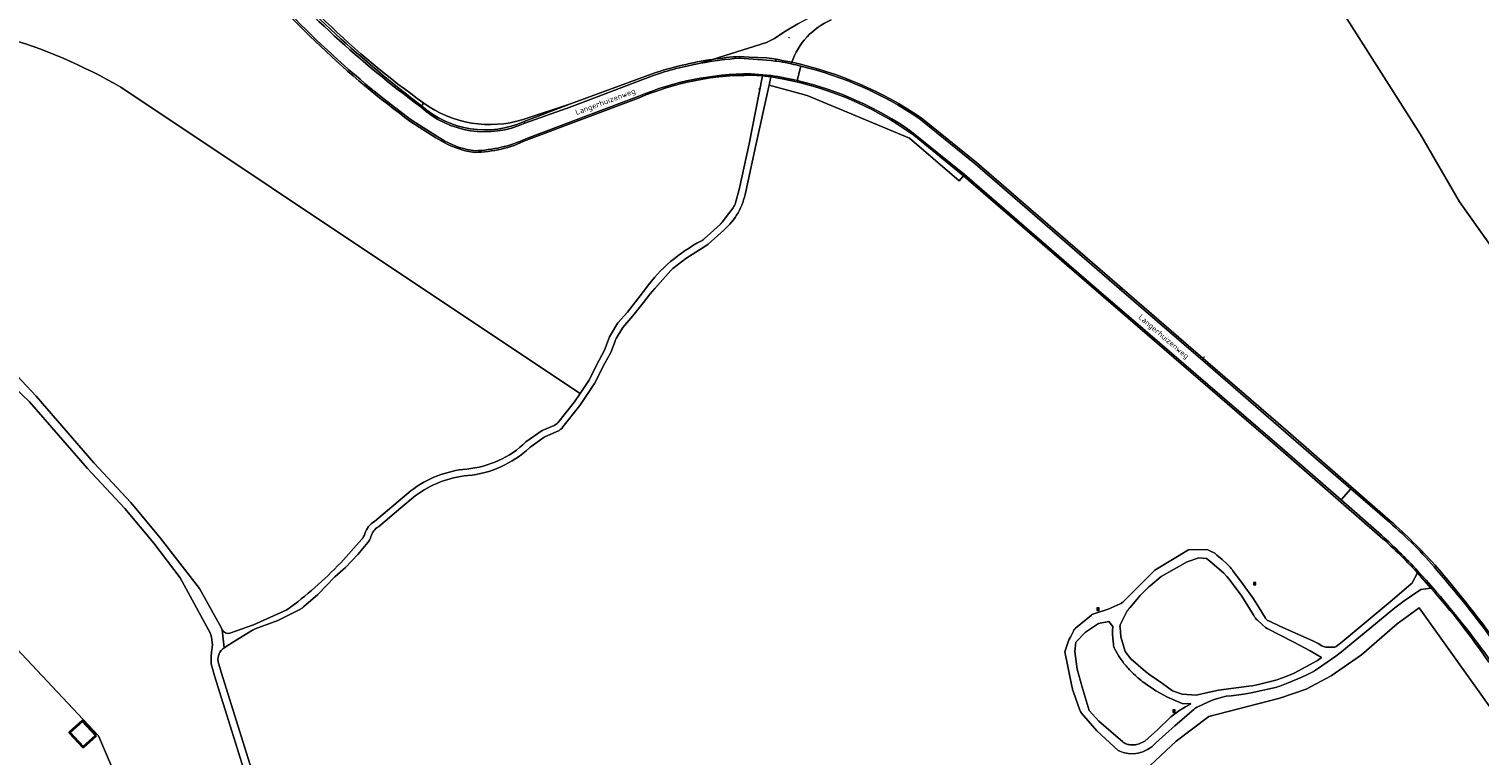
# Model space of a CAD drawing. Header units: metres. Extents: x 140853 to 145288, y 474558 to 480269.
# Tile 142 of 256: x 142611 to 143089, y 477346 to 477586. Entities that reach past the tile are written whole.
import ezdxf
from ezdxf.enums import TextEntityAlignment as Align

# ---------------------------------------------------------------- set-up
doc = ezdxf.new("R2010")
doc.units = ezdxf.units.M
doc.header["$MEASUREMENT"] = 0
for name, color, linetype, lineweight in [('B-WE-GR-BEPLANTING_CULTUUR_BOSPLANTSOEN-G', 90, 'GR-PLANTSOEN', 18), ('B-WE-GR-BOS_GEMENGD-G', 40, 'Continuous', 13), ('B-WE-GR-BOS_LOOF-G', 40, 'Continuous', 13), ('B-WE-GR-BOUWLAND-G', 80, 'Continuous', 13), ('B-WE-GR-GRAS_KRUIDENRIJK-G', 80, 'Continuous', 18), ('B-WE-GR-GROENVOORZIENING-G', 80, 'Continuous', 18), ('B-WE-GR-HEIDE-G', 200, 'Continuous', 13), ('B-WE-IE-MEUBILAIR_WEGMEUBILAIR-S', 7, 'Continuous', 18), ('B-WE-IE-TERREINAFSCHEIDING_KUNSTMATIG_HEKWERK-G', 20, 'IE-TERREINAFSCHEIDING-KUNSTMATIG', 18), ('B-WE-OG-BEBOUWING-G', 7, 'Continuous', 35), ('B-WE-OG-BEBOUWING_STRAATNAAM-T18', 10, 'Continuous', 18), ('B-WE-OG-TERREIN_ERF-G', 7, 'Continuous', 18), ('B-WE-VH-ONVERHARD-G', 252, 'Continuous', 18), ('B-WE-VH-VERHARDING_ASFALT-G', 252, 'Continuous', 18), ('B-WE-VH-VERHARDING_BETONSTRAATSTEEN-G', 252, 'Continuous', 18), ('X-XX-XX-ALGEMEEN-S', 7, 'Continuous', 18)]:
    doc.layers.add(name, color=color, linetype=linetype, lineweight=lineweight)
doc.styles.add('NLCS-ISO', font='txt')
doc.linetypes.add('GR-PLANTSOEN', pattern='A,0,[179,NLCS.shx,S=2,R=0,X=0,Y=0],-4', length=4)
doc.linetypes.add('IE-TERREINAFSCHEIDING-KUNSTMATIG', pattern='A,4,[82,NLCS.shx,S=0.75,R=90,X=0,Y=0],4,-2', length=10)

# ---------------------------------------------------------------- blocks, each defined once
blk = doc.blocks.new('SIE-WEG_AFVALBAK-SO')
at = {"linetype": 'ByBlock', "lineweight": 18}
h = blk.add_hatch(color=0, dxfattribs=at)
h.dxf.hatch_style = 1
h.paths.add_polyline_path([(-1.5, -1.5), (1.5, -1.5), (1.5, 1.5), (-1.5, 1.5)])
at = {"color": 0, "linetype": 'ByBlock', "lineweight": 18}
for points in [[(-2, -2), (2, -2), (2, 2), (-2, 2)], [(-1.5, -1.5), (1.5, -1.5), (1.5, 1.5), (-1.5, 1.5)]]:
    blk.add_lwpolyline(points, close=True, dxfattribs=at)
blk = doc.blocks.new('SIE-WEG_AFVALBAK_TYPE_01')
for radius in [0.25, 0.156]:
    blk.add_circle((0, 0), radius)

msp = doc.modelspace()

# ---------------------------------------------------------------- linework, layer by layer
at = {"layer": 'B-WE-GR-BEPLANTING_CULTUUR_BOSPLANTSOEN-G', "ltscale": 0.2, "flags": 128}
msp.add_lwpolyline([(143486.384, 478172.812), (143480.556, 478175.008), (143379.222, 478198.307), (143238.925, 478241.405), (143229.36, 478235.529), (143287.716, 478217.565), (143265.756, 478144.143), (143188.365, 478170.998), (143178.556, 478121.189), (143153.844, 478128.445), (143169.081, 478207.615), (143163.037, 478205.437), (143145.191, 478199.744), (143127.145, 478194.718), (143113.357, 478191.522), (143099.492, 478188.675), (143088.475, 478186.673), (143077.638, 478149.747), (143233.477, 478102.471), (143236.543, 478101.541), (143221.656, 477979.844), (143165.504, 477981.586), (143164.371, 477981.621), (143164.371, 477981.173), (143164.28, 477980.197), (143164.149, 477974.953), (143194.22, 477974.203), (143267.163, 477974.079), (143306.769, 477974.011), (143311.679, 477956.369), (143308.475, 477950.477), (143264.976, 477937.496), (143173.431, 477910.177), (143129.555, 477897.083), (143023.446, 477873.939), (143000, 477868.825), (142869.03, 477840.139), (142862.913, 477861.758), (142861.399, 477859.863), (142836.238, 477836.363), (142833.866, 477834.373), (142831.25, 477832.067), (142829.851, 477830.701), (142828.618, 477829.372), (142820.497, 477822.648), (142811.879, 477815.645), (142807.761, 477812.173), (142784.53, 477792.86), (142779.547, 477788.654), (142772.278, 477782.591), (142769.836, 477780.487), (142763.413, 477774.207), (142754.289, 477765.378), (142748.126, 477759.218), (142747.786, 477758.878), (142739.43, 477750), (142722.704, 477731.031), (142719.61, 477727.659), (142718, 477726.179), (142718.649, 477724.85), (142719.298, 477723.325), (142715.93, 477719.474), (142714.762, 477720.586), (142713.282, 477720.939), (142709.647, 477716.847), (142681.113, 477681.769), (142679.247, 477679.381), (142665.07, 477660.215), (142663.896, 477664.421), (142663.303, 477663.673), (142667.946, 477640.834), (142681.216, 477619.6), (142681.216, 477619.6, 0.0763381), (142741.403, 477561.144), (142741.403, 477561.144, 0.2367689), (142774.215, 477555.709), (142774.215, 477555.709), (142789.805, 477560.918), (142816.748, 477570.782), (142816.748, 477570.782, -0.0441848), (142836.692, 477575.559), (142836.692, 477575.559), (142854.479, 477581.163), (142854.479, 477581.163, 0.0429709), (142857.142, 477582.469), (142857.142, 477582.469), (142860.17, 477584.57), (142864.83, 477587.241), (142869.049, 477589.621), (142873.877, 477591.896), (142882.254, 477595.792), (142890.178, 477599.342), (142895.092, 477601.51), (142902.261, 477604.314), (142908.328, 477606.825), (142912.339, 477608.449), (142921.363, 477611.941), (142943.073, 477620.901), (142964.135, 477630.016), (142978.274, 477635.825), (142979.628, 477636.417), (142981.685, 477637.453), (142998.294, 477646.097), (143000, 477646.905), (143013.134, 477653.103), (143019.392, 477656.289), (143039.007, 477666.221), (143051.332, 477672.337), (143064.046, 477678.815), (143074.15, 477683.915), (143083.766, 477688.602), (143092.142, 477692.901), (143110.335, 477701.891), (143119.799, 477706.622), (143127.196, 477710.242), (143131.586, 477712.322), (143143.29, 477717.419), (143151.241, 477720.905), (143157.655, 477723.946), (143168.1, 477729.307), (143175.689, 477733.182), (143194.419, 477742.589), (143208.957, 477750), (143211.403, 477751.247), (143218.663, 477753.845), (143228.868, 477756.7), (143230.493, 477757.108), (143234.403, 477757.823), (143243.187, 477758.696), (143245.625, 477758.851), (143248.774, 477758.804), (143255.63, 477758.202), (143258.576, 477758.002), (143260.912, 477757.699), (143262.944, 477757.346), (143266.854, 477756.893), (143270.969, 477756.034), (143274.626, 477755.378), (143280.162, 477754.266), (143280.162, 477754.266, 0.0750108), (143305.758, 477753.43), (143305.758, 477753.43), (143316.016, 477754.508), (143321.957, 477755.225), (143325.46, 477755.839), (143328.507, 477756.4), (143332.213, 477757.725), (143335.208, 477758.591), (143337.391, 477759.61), (143339.828, 477760.171), (143343.636, 477761.699), (143344.905, 477762.106), (143346.276, 477762.615), (143349.27, 477764.396), (143349.27, 477764.396, -0.0469972), (143350.945, 477765.617), (143350.945, 477765.617, -0.0659339), (143353.585, 477766.737), (143353.585, 477766.737), (143356.021, 477768.162), (143361.113, 477770.429), (143365.921, 477772.185), (143365.921, 477772.185, 0.0379722), (143366.784, 477772.542), (143366.784, 477772.542, 0.0413559), (143367.393, 477772.897), (143367.393, 477772.897, -0.0282897), (143368.306, 477773.507), (143368.306, 477773.507, -0.0713289), (143370.185, 477774.221), (143370.185, 477774.221), (143378.358, 477777.226), (143380.236, 477778.193), (143384.45, 477779.568), (143388.468, 477781.345), (143390.643, 477782.368), (143390.643, 477782.368, -0.0420375), (143392.115, 477783.182), (143392.115, 477783.182, -0.0471207), (143393.537, 477783.691), (143393.537, 477783.691, 0.0559923), (143394.908, 477784.15), (143394.908, 477784.15, 0.0765349), (143396.226, 477785.067), (143396.226, 477785.067), (143398.258, 477786.033), (143400.542, 477787.254), (143403.689, 477788.883), (143407.597, 477791.223), (143412.775, 477794.073), (143423.233, 477797.893), (143428.666, 477798.915), (143432.526, 477799.809), (143421.062, 477817.531), (143419.931, 477823.485), (143421.135, 477832.436), (143430.088, 477851.734), (143401.919, 477848.604), (143393.777, 477849.819), (143389.892, 477850.94), (143387.534, 477852.134), (143376.463, 477867.558), (143365.196, 477887.238), (143362.684, 477892.688), (143362.49, 477898.689), (143366.336, 477913.105), (143370.628, 477929.418), (143385.989, 477987.38), (143399.518, 477994.611), (143410.074, 477999.93), (143410.159, 478000), (143421.478, 478009.286), (143421.421, 478015.306), (143426.322, 478015.562), (143426.295, 478021.819), (143434.734, 478021.93), (143434.702, 478025.135), (143434.649, 478039.135), (143468.819, 478039.264), (143475.785, 478047.073), (143475.785, 478047.073, -0.0218076), (143481.897, 478053.615), (143481.897, 478053.615, -0.0929516), (143491.112, 478060.84), (143491.112, 478060.84), (143500, 478065.054), (143508.655, 478068.751), (143517.803, 478072.434), (143528.765, 478076.309), (143536.372, 478078.727), (143536.372, 478078.727, -0.013226), (143552.161, 478083.234), (143552.161, 478083.234), (143546.504, 478115.85), (143549.746, 478115.709), (143552.318, 478105.273), (143570.075, 478109.451), (143569.553, 478112.127), (143567.23, 478131.373), (143545.713, 478130.441), (143540.501, 478149.817), (143563.045, 478154.87), (143559.267, 478182.079), (143500, 478173.977), (143487.662, 478172.29), (143486.384, 478172.812)], format="xyb", close=True, dxfattribs=at)
at = {"layer": 'B-WE-GR-BOS_GEMENGD-G', "ltscale": 0.2, "flags": 128}
for points in [[(142594.59, 477484.614), (142613.553, 477464.434), (142632.612, 477442.442), (142644.869, 477429.31), (142654.521, 477417.674), (142667.417, 477400.939), (142674.62, 477388.149), (142674.972, 477387.357), (142674.972, 477387.357, 0.3895486), (142677.454, 477386.278), (142677.454, 477386.278), (142685.328, 477389), (142696.326, 477393.964), (142696.326, 477393.964, 0.0453757), (142714.049, 477409.452), (142714.049, 477409.452), (142720.975, 477417.2), (142720.975, 477417.2, 0.1095019), (142722.033, 477419.082), (142722.033, 477419.082, -0.1839577), (142725.132, 477423.088), (142725.132, 477423.088), (142737.265, 477433.26), (142737.265, 477433.26, -0.1413199), (142755.598, 477440.389), (142755.598, 477440.389, 0.1698011), (142775.125, 477449.315), (142775.125, 477449.315), (142780.52, 477453.11), (142784.474, 477454.772), (142784.474, 477454.772, 0.1268109), (142785.652, 477455.667), (142785.652, 477455.667), (142791.107, 477462.562), (142792.967, 477465.347), (142741.014, 477500), (142641.556, 477566.339), (142641.556, 477566.339, 0.0620629), (142602.488, 477583.044)], [(143092.686, 477376.633, 0.0317619), (143073.578, 477401.13), (143073.578, 477401.13), (143070.226, 477400.663), (143064.754, 477396.888), (143061.723, 477394.561), (143053.432, 477387.736), (143046.033, 477381.67), (143044.147, 477380.053), (143042.209, 477378.636), (143036.543, 477374.635), (143034.902, 477373.621), (143032.711, 477372.501), (143031.018, 477371.686), (143026.539, 477369.828), (143026.539, 477369.828, -0.0185876), (143024.291, 477368.938), (143024.291, 477368.938, -0.0160369), (143022.297, 477368.31), (143022.297, 477368.31), (143014.327, 477366.508), (143011.915, 477366.07), (143007.669, 477365.583), (143006.121, 477365.42), (143004.424, 477365.054), (143001.73, 477364.281), (143000, 477363.477), (142996.769, 477361.973), (142996.769, 477361.973, 0.052028), (142996.018, 477361.572), (142996.018, 477361.572, 0.0472131), (142995.418, 477361.072), (142995.418, 477361.072), (142993.925, 477359.782), (142989.165, 477355.669), (142986.164, 477353.018), (142982.812, 477349.916), (142982.812, 477349.916, -0.3338215), (142970.458, 477347.514), (142970.458, 477347.514), (142963.406, 477354.017), (142958.405, 477359.819), (142958.405, 477359.819, -0.0433559), (142958.055, 477360.37), (142958.055, 477360.37), (142957.855, 477360.82), (142955.755, 477366.773), (142955.755, 477366.773, -0.0311636), (142955.355, 477367.923), (142955.355, 477367.923, -0.0235802), (142955.155, 477368.774), (142955.155, 477368.774), (142952.855, 477380.08), (142953.856, 477383.081), (142954.306, 477384.232), (142954.706, 477384.932), (142955.707, 477386.933), (142955.707, 477386.933, -0.1075195), (142956.107, 477387.584), (142956.107, 477387.584, -0.0583609), (142956.407, 477387.834), (142956.407, 477387.834), (142961.609, 477392.186), (142961.609, 477392.186, -0.0611004), (142962.01, 477392.486), (142962.01, 477392.486), (142962.416, 477392.654), (142967.162, 477394.188), (142971.063, 477395.889), (142971.063, 477395.889, 0.0335751), (142971.663, 477396.239), (142971.663, 477396.239, 0.0407788), (142972.264, 477396.739), (142972.264, 477396.739), (142982.518, 477406.995), (142993.673, 477413.749), (142999.575, 477413.849), (143000, 477413.675), (143001.158, 477413.2), (143001.158, 477413.2, -0.0395597), (143002.061, 477412.756), (143002.061, 477412.756, -0.0673645), (143003.019, 477411.964), (143003.019, 477411.964), (143004.731, 477410.529), (143006.143, 477409.24), (143007.049, 477408.347), (143007.049, 477408.347, -0.0303782), (143008.305, 477406.837), (143008.305, 477406.837), (143010.792, 477403.528), (143013.12, 477400.346), (143014.841, 477397.91), (143016.969, 477394.626), (143018.999, 477391.192), (143018.999, 477391.192, 0.0894559), (143019.354, 477390.695), (143019.354, 477390.695, 0.1245863), (143020.107, 477390.251), (143020.107, 477390.251), (143023.974, 477388.384), (143034.615, 477383.673), (143036.373, 477382.787), (143037.579, 477382.097), (143037.579, 477382.097, 0.0678558), (143038.132, 477381.802), (143038.132, 477381.802, 0.082338), (143038.883, 477381.658), (143038.883, 477381.658), (143041.483, 477381.631), (143041.483, 477381.631, 0.0977701), (143041.933, 477381.635), (143041.933, 477381.635, 0.1062264), (143042.382, 477381.839), (143042.382, 477381.839), (143044.269, 477383.356), (143060.851, 477397.154), (143067.113, 477402.513), (143067.252, 477402.632), (143069.161, 477406.159), (143069.161, 477406.159, 0.0286493), (143055.988, 477418.921), (143055.988, 477418.921), (143022.334, 477448.293), (143000, 477467.562), (142962.408, 477500), (142919.386, 477537.13), (142917.975, 477535.494), (142901.609, 477549.609), (142901.609, 477549.609), (142867.864, 477563.651), (142855.312, 477567.032), (142855.009, 477565.657), (142850.954, 477547.241), (142847.605, 477531.914), (142847.605, 477531.914, -0.1727472), (142840.364, 477519.222), (142840.364, 477519.222), (142835.2, 477514.528), (142834.499, 477513.995), (142827.896, 477509.838), (142823.605, 477506.532), (142823.605, 477506.532, 0.0438808), (142822.941, 477505.943), (142822.941, 477505.943), (142817.661, 477500), (142816.056, 477498.188), (142813.863, 477495.299), (142810.425, 477490.904), (142807.141, 477487.128), (142804.92, 477483.44), (142804.92, 477483.44, 0.0481747), (142804.513, 477482.595), (142804.513, 477482.595), (142803.127, 477478.849), (142801.197, 477475.293), (142797.787, 477468.629), (142792.936, 477461.34), (142787.349, 477454.268), (142787.349, 477454.268, -0.1271278), (142785.365, 477452.76), (142785.365, 477452.76), (142782.088, 477451.383), (142782.088, 477451.383, 0.0550631), (142781.15, 477450.863), (142781.15, 477450.863), (142776.846, 477447.836), (142776.846, 477447.836, 0.0365606), (142776.284, 477447.383), (142776.284, 477447.383, -0.1652421), (142755.924, 477438.213), (142755.924, 477438.213, 0.1421184), (142738.599, 477431.511), (142738.599, 477431.511), (142733.899, 477427.541), (142726.479, 477421.348), (142726.479, 477421.348, 0.2034276), (142724.017, 477418.103), (142724.017, 477418.103, -0.1115003), (142723.039, 477416.166), (142723.039, 477416.166), (142719.725, 477412.141), (142715.626, 477407.918), (142712.139, 477404.793), (142706.537, 477399), (142701.801, 477394.877), (142701.801, 477394.877, -0.0640826), (142700.756, 477394.174), (142700.756, 477394.174), (142693.303, 477390.409), (142685.849, 477387.643), (142685.849, 477387.643, 0.0497697), (142684.961, 477387.209), (142684.961, 477387.209), (142678.658, 477383.321), (142675.574, 477381.408), (142675.574, 477381.408, 0.3114777), (142673.661, 477376.82), (142673.661, 477376.82), (142674.658, 477373.323), (142686.784, 477334.36)], [(142684.428, 477333.851), (142672.452, 477372.147), (142671.341, 477376.137), (142671.341, 477376.137, -0.0577946), (142671.54, 477380.618), (142671.54, 477380.618, 0.1749101), (142670.452, 477387.284), (142670.452, 477387.284), (142661.078, 477404.496), (142652.366, 477415.886), (142642.822, 477427.399), (142630.496, 477440.608), (142611.437, 477462.6), (142604.178, 477469.499)], [(142586.762, 477402.728), (142634.16, 477352.317), (142658.343, 477295.771), (142658.343, 477295.771, -0.1499339), (142657.45, 477271.834), (142657.45, 477271.834, 0.0866997), (142655.051, 477250), (142655.051, 477250), (142656.662, 477240.342), (142657.549, 477224.374), (142657.928, 477218.322), (142664.337, 477193.057), (142667.645, 477173.478), (142668.968, 477153.238), (142666.057, 477148.343), (142634.572, 477137.892), (142607.055, 477126.25)]]:
    msp.add_lwpolyline(points, format="xyb", dxfattribs=at)
msp.add_lwpolyline([(142979.225, 477340.924), (142989.623, 477350.608), (143000.338, 477358.704), (143013.118, 477362.038), (143023.754, 477364.737), (143032.485, 477367.753), (143040.74, 477372.198), (143050.662, 477379.104), (143062.489, 477389.343), (143069.712, 477394.582), (143111.682, 477335.717)], dxfattribs=at)
at = {"layer": 'B-WE-GR-BOS_LOOF-G', "ltscale": 0.2, "flags": 128}
msp.add_lwpolyline([(142968.861, 477382.632), (142968.711, 477384.583), (142968.711, 477384.583, -0.0389214), (142968.561, 477386.534), (142968.561, 477386.534, -0.0378467), (142968.711, 477388.435), (142968.711, 477388.435), (142967.361, 477390.035), (142963.91, 477389.385), (142959.708, 477386.583), (142956.457, 477383.231), (142956.106, 477380.13), (142956.956, 477374.377), (142958.556, 477368.424), (142960.856, 477360.72), (142964.057, 477357.218), (142971.959, 477350.415), (142971.959, 477350.415, 0.0868236), (142973.059, 477349.715), (142973.059, 477349.715, 0.0849017), (142974.309, 477349.415), (142974.309, 477349.415), (142975.91, 477349.415), (142975.91, 477349.415, 0.0433103), (142976.51, 477349.465), (142976.51, 477349.465, 0.0588534), (142977.361, 477349.715), (142977.361, 477349.715), (142979.211, 477350.616), (142981.412, 477352.567), (142983.263, 477354.268), (142987.815, 477358.62), (142990.466, 477360.622), (142992.665, 477361.919), (142994.368, 477362.923), (142991.567, 477362.973), (142986.715, 477365.124), (142982.914, 477367.225), (142981.314, 477368.275), (142981.314, 477368.275, -0.0328089), (142977.463, 477371.076), (142977.463, 477371.076, -0.0318496), (142973.762, 477374.628), (142973.762, 477374.628, -0.0396547), (142971.111, 477377.929), (142971.111, 477377.929, -0.0208713), (142969.361, 477380.981), (142969.361, 477380.981, -0.0529927), (142969.011, 477381.731), (142969.011, 477381.731, -0.0710943), (142968.861, 477382.632)], format="xyb", close=True, dxfattribs=at)
at = {"layer": 'B-WE-GR-BOUWLAND-G', "ltscale": 0.2, "flags": 128}
msp.add_lwpolyline([(143083.024, 477528.497), (143110.277, 477490.132), (143123.903, 477480.607), (143134.354, 477475.315), (143141.762, 477468.569), (143146.789, 477462.086), (143222.923, 477519.104), (143206.056, 477536.699), (143180.788, 477556.543), (143162.267, 477570.698), (143124.696, 477602.977), (143105.911, 477622.159), (143079.712, 477669.927), (143015.304, 477638.943), (143035.399, 477605.491), (143070.192, 477550.722), (143083.024, 477528.497)], close=True, dxfattribs=at)
msp.add_lwpolyline([(143111.682, 477335.717), (143069.712, 477394.582), (143062.489, 477389.343), (143050.662, 477379.104), (143040.74, 477372.198), (143032.485, 477367.753), (143023.754, 477364.737), (143013.118, 477362.038), (143000.338, 477358.704), (142989.623, 477350.608), (142979.225, 477340.924)], dxfattribs=at)
at = {"layer": 'B-WE-GR-GRAS_KRUIDENRIJK-G', "ltscale": 0.2, "flags": 128}
msp.add_lwpolyline([(142686.498, 477610.126, 0.046933), (142740.645, 477560.253), (142740.645, 477560.253), (142741.403, 477561.144), (142741.403, 477561.144, -0.0763381), (142681.216, 477619.6)], format="xyb", dxfattribs=at)
msp.add_lwpolyline([(142855.909, 477569.744), (142855.312, 477567.032), (142867.864, 477563.651), (142901.609, 477549.609), (142917.975, 477535.494), (142919.386, 477537.13), (142903.085, 477550.504), (142903.085, 477550.504, 0.1190043), (142855.909, 477569.744)], format="xyb", close=True, dxfattribs=at)
at = {"layer": 'B-WE-GR-GROENVOORZIENING-G', "ltscale": 0.2, "flags": 128}
msp.add_lwpolyline([(143141.762, 477468.569), (143134.354, 477475.315), (143123.903, 477480.607), (143110.277, 477490.132), (143083.024, 477528.497), (143070.192, 477550.722), (143035.399, 477605.491), (143015.304, 477638.943), (143079.712, 477669.927), (143105.911, 477622.159), (143124.696, 477602.977), (143162.267, 477570.698), (143180.788, 477556.543), (143206.056, 477536.699), (143222.923, 477519.104), (143146.789, 477462.086), (143141.762, 477468.569)], close=True, dxfattribs=at)
msp.add_lwpolyline([(142875.835, 477588.549, 0.2120021), (142862.798, 477574.586), (142862.798, 477574.586, -0.0970798), (142905.44, 477556.284), (142905.44, 477556.284), (142923.742, 477541.477), (142971.736, 477500), (143000, 477475.546), (143026.375, 477452.715), (143060.244, 477423.229), (143060.244, 477423.229, -0.0275872), (143074.921, 477408.762), (143074.921, 477408.762, -0.0187637), (143097.353, 477380.299)], format="xyb", dxfattribs=at)
msp.add_lwpolyline([(142740.645, 477560.253, 0.2971012), (142774.596, 477555.104), (142774.596, 477555.104), (142789.805, 477560.918), (142774.215, 477555.709), (142774.215, 477555.709, -0.2367689), (142741.403, 477561.144), (142741.403, 477561.144), (142740.645, 477560.253)], format="xyb", close=True, dxfattribs=at)
at = {"layer": 'B-WE-GR-HEIDE-G', "ltscale": 0.2, "flags": 128}
msp.add_lwpolyline([(142602.488, 477583.044, -0.0620629), (142641.556, 477566.339), (142641.556, 477566.339), (142741.014, 477500), (142792.967, 477465.347), (142795.829, 477469.631), (142799.27, 477476.354), (142801.064, 477479.612), (142802.685, 477483.994), (142805.481, 477488.572), (142808.621, 477492.182), (142814.666, 477500), (142814.666, 477500, -0.1147785), (142832.84, 477515.578), (142832.84, 477515.578, 0.0641627), (142833.88, 477516.301), (142833.88, 477516.301), (142839.169, 477521.083), (142839.169, 477521.083, 0.0473495), (142839.824, 477521.799), (142839.824, 477521.799), (142843.43, 477526.582), (142843.43, 477526.582, 0.1081479), (142844.245, 477528.218), (142844.245, 477528.218), (142845.508, 477532.625), (142848.796, 477547.67), (142853.161, 477570.073), (142849.459, 477570.293), (142849.459, 477570.293, 0.1034458), (142812.491, 477562.897), (142812.491, 477562.897), (142775.264, 477548.868), (142775.264, 477548.868, -0.10857), (142758.326, 477544.869), (142758.326, 477544.869, -0.0968549), (142748.127, 477548.127), (142748.127, 477548.127), (142745.414, 477549.716), (142737.201, 477554.986), (142737.201, 477554.986, -0.0641735), (142680.872, 477608.391)], format="xyb", dxfattribs=at)
at = {"layer": 'B-WE-IE-TERREINAFSCHEIDING_KUNSTMATIG_HEKWERK-G', "ltscale": 0.2, "flags": 128}
msp.add_lwpolyline([(142634.16, 477352.317), (142658.343, 477295.771)], dxfattribs=at)
at = {"layer": 'B-WE-OG-BEBOUWING-G', "ltscale": 0.2, "flags": 128}
msp.add_lwpolyline([(142633.353, 477352.462), (142628.903, 477357.313), (142624.649, 477353.41), (142629.099, 477348.559), (142633.353, 477352.462)], close=True, dxfattribs=at)
at = {"layer": 'B-WE-OG-TERREIN_ERF-G', "ltscale": 0.2, "flags": 128}
msp.add_lwpolyline([(142604.755, 477270.835), (142658.343, 477295.771), (142634.16, 477352.317), (142634.16, 477352.317), (142586.762, 477402.728)], dxfattribs=at)
msp.add_lwpolyline([(142633.353, 477352.462), (142629.099, 477348.559), (142624.649, 477353.41), (142628.903, 477357.313), (142633.353, 477352.462)], close=True, dxfattribs=at)
at = {"layer": 'B-WE-VH-ONVERHARD-G', "ltscale": 0.2, "flags": 128}
for points in [[(142864.83, 477587.241), (142860.17, 477584.57), (142857.142, 477582.469), (142857.142, 477582.469, -0.0429709), (142854.479, 477581.163), (142854.479, 477581.163), (142836.692, 477575.559), (142836.692, 477575.559, -0.0192065), (142845.592, 477576.526), (142845.592, 477576.526), (142848.751, 477576.288), (142854.467, 477576.068), (142856.25, 477575.806), (142857.62, 477575.582), (142857.62, 477575.582, -0.0107873), (142862.798, 477574.586), (142862.798, 477574.586, -0.2120021), (142875.835, 477588.549)], [(142686.784, 477334.36), (142674.658, 477373.323), (142673.661, 477376.82), (142673.661, 477376.82, -0.3114777), (142675.574, 477381.408), (142675.574, 477381.408), (142674.972, 477387.357), (142674.62, 477388.149), (142667.417, 477400.939), (142654.521, 477417.674), (142644.869, 477429.31), (142632.612, 477442.442), (142613.553, 477464.434), (142594.59, 477484.614)], [(142604.178, 477469.499), (142611.437, 477462.6), (142630.496, 477440.608), (142642.822, 477427.399), (142652.366, 477415.886), (142661.078, 477404.496), (142670.452, 477387.284), (142670.452, 477387.284, -0.1749101), (142671.54, 477380.618), (142671.54, 477380.618, 0.0577946), (142671.341, 477376.137), (142671.341, 477376.137), (142672.452, 477372.147), (142684.428, 477333.851)], [(142977.716, 477398.64, -0.0251243), (142979.417, 477400.441)], [(142979.417, 477400.441, -0.0203132), (142980.967, 477401.792)], [(142973.214, 477393.137, -0.0252579), (142973.714, 477393.938)], [(142973.714, 477393.938, -0.0256151), (142974.264, 477394.638)], [(142968.711, 477388.435, 0.0378467), (142968.561, 477386.534)], [(142971.062, 477388.135, -0.0836364), (142971.062, 477388.685)], [(142971.062, 477388.685, -0.0705713), (142971.226, 477389.164)], [(143015.191, 477392.06, 0.0688901), (143015.749, 477391.164)], [(143015.749, 477391.164, 0.0509215), (143016.304, 477390.619)], [(142968.561, 477386.534, 0.0389214), (142968.711, 477384.583)], [(142971.712, 477383.883, -0.032), (142971.462, 477384.633)], [(142968.861, 477382.632, 0.0710943), (142969.011, 477381.731)], [(142969.011, 477381.731, 0.0529927), (142969.361, 477380.981)], [(142969.361, 477380.981, 0.0208713), (142971.111, 477377.929)], [(142971.111, 477377.929, 0.0396547), (142973.762, 477374.628)], [(142973.762, 477374.628, 0.0318496), (142977.463, 477371.076)], [(142977.463, 477371.076, 0.0328089), (142981.314, 477368.275)], [(142973.059, 477349.715, -0.0868236), (142971.959, 477350.415)], [(142974.309, 477349.415, -0.0849017), (142973.059, 477349.715)], [(142976.51, 477349.465, -0.0433103), (142975.91, 477349.415)], [(142977.361, 477349.715, -0.0588534), (142976.51, 477349.465)]]:
    msp.add_lwpolyline(points, format="xyb", dxfattribs=at)
for points in [[(142839.824, 477521.799, -0.0473495), (142839.169, 477521.083), (142839.169, 477521.083), (142833.88, 477516.301), (142833.88, 477516.301, -0.0641627), (142832.84, 477515.578), (142832.84, 477515.578, 0.1147785), (142814.666, 477500), (142814.666, 477500), (142808.621, 477492.182), (142805.481, 477488.572), (142802.685, 477483.994), (142801.064, 477479.612), (142799.27, 477476.354), (142795.829, 477469.631), (142792.967, 477465.347), (142791.107, 477462.562), (142785.652, 477455.667), (142785.652, 477455.667, -0.1268109), (142784.474, 477454.772), (142784.474, 477454.772), (142780.52, 477453.11), (142775.125, 477449.315), (142775.125, 477449.315, -0.1698011), (142755.598, 477440.389), (142755.598, 477440.389, 0.1413199), (142737.265, 477433.26), (142737.265, 477433.26), (142725.132, 477423.088), (142725.132, 477423.088, 0.1839577), (142722.033, 477419.082), (142722.033, 477419.082, -0.1095019), (142720.975, 477417.2), (142720.975, 477417.2), (142714.049, 477409.452), (142714.049, 477409.452, -0.0453757), (142696.326, 477393.964), (142696.326, 477393.964), (142685.328, 477389), (142677.454, 477386.278), (142677.454, 477386.278, -0.3895486), (142674.972, 477387.357), (142674.972, 477387.357), (142675.574, 477381.408), (142678.658, 477383.321), (142684.961, 477387.209), (142684.961, 477387.209, -0.0497697), (142685.849, 477387.643), (142685.849, 477387.643), (142693.303, 477390.409), (142700.756, 477394.174), (142700.756, 477394.174, 0.0640826), (142701.801, 477394.877), (142701.801, 477394.877), (142706.537, 477399), (142712.139, 477404.793), (142715.626, 477407.918), (142719.725, 477412.141), (142723.039, 477416.166), (142723.039, 477416.166, 0.1115003), (142724.017, 477418.103), (142724.017, 477418.103, -0.2034276), (142726.479, 477421.348), (142726.479, 477421.348), (142733.899, 477427.541), (142738.599, 477431.511), (142738.599, 477431.511, -0.1421184), (142755.924, 477438.213), (142755.924, 477438.213, 0.1652421), (142776.284, 477447.383), (142776.284, 477447.383, -0.0365606), (142776.846, 477447.836), (142776.846, 477447.836), (142781.15, 477450.863), (142781.15, 477450.863, -0.0550631), (142782.088, 477451.383), (142782.088, 477451.383), (142785.365, 477452.76), (142785.365, 477452.76, 0.1271278), (142787.349, 477454.268), (142787.349, 477454.268), (142792.936, 477461.34), (142797.787, 477468.629), (142801.197, 477475.293), (142803.127, 477478.849), (142804.513, 477482.595), (142804.513, 477482.595, -0.0481747), (142804.92, 477483.44), (142804.92, 477483.44), (142807.141, 477487.128), (142810.425, 477490.904), (142813.863, 477495.299), (142816.056, 477498.188), (142817.661, 477500), (142822.941, 477505.943), (142822.941, 477505.943, -0.0438808), (142823.605, 477506.532), (142823.605, 477506.532), (142827.896, 477509.838), (142834.499, 477513.995), (142835.2, 477514.528), (142840.364, 477519.222), (142840.364, 477519.222, 0.1727472), (142847.605, 477531.914), (142847.605, 477531.914), (142850.954, 477547.241), (142855.009, 477565.657), (142855.312, 477567.032), (142855.909, 477569.744), (142853.161, 477570.073), (142848.796, 477547.67), (142845.508, 477532.625), (142844.245, 477528.218), (142844.245, 477528.218, -0.1081479), (142843.43, 477526.582), (142843.43, 477526.582), (142839.824, 477521.799)], [(143001.158, 477413.2), (143000, 477413.675), (142999.575, 477413.849), (142993.673, 477413.749), (142982.518, 477406.995), (142972.264, 477396.739), (142972.264, 477396.739, -0.0407788), (142971.663, 477396.239), (142971.663, 477396.239, -0.0335751), (142971.063, 477395.889), (142971.063, 477395.889), (142967.162, 477394.188), (142962.416, 477392.654), (142962.01, 477392.486), (142962.01, 477392.486, 0.0611004), (142961.609, 477392.186), (142961.609, 477392.186), (142956.407, 477387.834), (142956.407, 477387.834, 0.0583609), (142956.107, 477387.584), (142956.107, 477387.584, 0.1075195), (142955.707, 477386.933), (142955.707, 477386.933), (142954.706, 477384.932), (142954.306, 477384.232), (142953.856, 477383.081), (142952.855, 477380.08), (142955.155, 477368.774), (142955.155, 477368.774, 0.0235802), (142955.355, 477367.923), (142955.355, 477367.923, 0.0311636), (142955.755, 477366.773), (142955.755, 477366.773), (142957.855, 477360.82), (142958.055, 477360.37), (142958.055, 477360.37, 0.0433559), (142958.405, 477359.819), (142958.405, 477359.819), (142963.406, 477354.017), (142970.458, 477347.514), (142970.458, 477347.514, 0.3338215), (142982.812, 477349.916), (142982.812, 477349.916), (142986.164, 477353.018), (142989.165, 477355.669), (142993.925, 477359.782), (142995.418, 477361.072), (142995.418, 477361.072, -0.0472131), (142996.018, 477361.572), (142996.018, 477361.572, -0.052028), (142996.769, 477361.973), (142996.769, 477361.973), (143000, 477363.477), (143001.73, 477364.281), (143004.424, 477365.054), (143006.121, 477365.42), (143007.669, 477365.583), (143011.915, 477366.07), (143014.327, 477366.508), (143022.297, 477368.31), (143022.297, 477368.31, 0.0160369), (143024.291, 477368.938), (143024.291, 477368.938, 0.0185876), (143026.539, 477369.828), (143026.539, 477369.828), (143031.018, 477371.686), (143032.711, 477372.501), (143034.902, 477373.621), (143036.543, 477374.635), (143042.209, 477378.636), (143044.147, 477380.053), (143046.033, 477381.67), (143053.432, 477387.736), (143061.723, 477394.561), (143064.754, 477396.888), (143070.226, 477400.663), (143073.578, 477401.13), (143069.161, 477406.159), (143067.252, 477402.632), (143067.113, 477402.513), (143060.851, 477397.154), (143044.269, 477383.356), (143042.382, 477381.839), (143042.382, 477381.839, -0.1062264), (143041.933, 477381.635), (143041.933, 477381.635, -0.0977701), (143041.483, 477381.631), (143041.483, 477381.631), (143038.883, 477381.658), (143038.883, 477381.658, -0.082338), (143038.132, 477381.802), (143038.132, 477381.802, -0.0678558), (143037.579, 477382.097), (143037.579, 477382.097), (143036.373, 477382.787), (143034.615, 477383.673), (143023.974, 477388.384), (143020.107, 477390.251), (143020.107, 477390.251, -0.1245863), (143019.354, 477390.695), (143019.354, 477390.695, -0.0894559), (143018.999, 477391.192), (143018.999, 477391.192), (143016.969, 477394.626), (143014.841, 477397.91), (143013.12, 477400.346), (143010.792, 477403.528), (143008.305, 477406.837), (143008.305, 477406.837, 0.0303782), (143007.049, 477408.347), (143007.049, 477408.347), (143006.143, 477409.24), (143004.731, 477410.529), (143003.019, 477411.964), (143003.019, 477411.964, 0.0673645), (143002.061, 477412.756), (143002.061, 477412.756, 0.0395597), (143001.158, 477413.2)], [(142971.712, 477383.883), (142972.762, 477380.181), (142974.612, 477377.73), (142979.514, 477373.528), (142980.914, 477372.527), (142985.065, 477369.626), (142988.366, 477367.225), (142991.567, 477366.074), (142996.219, 477365.725), (143000, 477366.614), (143003.553, 477367.448), (143013.543, 477368.735), (143014.641, 477368.894), (143016.688, 477369.312), (143022.426, 477370.762), (143024.968, 477371.634), (143028.507, 477373.015), (143036.171, 477377.233), (143037.513, 477378.195), (143033.793, 477380.414), (143028.419, 477383.22), (143019.629, 477387.745), (143019.026, 477388.091), (143018.069, 477388.933), (143016.304, 477390.619), (143016.304, 477390.619, -0.0509215), (143015.749, 477391.164), (143015.749, 477391.164, -0.0688901), (143015.191, 477392.06), (143015.191, 477392.06), (143011.236, 477398.479), (143007.037, 477404.045), (143006.33, 477404.939), (143005.321, 477405.982), (143002.903, 477408.062), (143000, 477410.53), (142999.625, 477410.848), (142997.024, 477411.048), (142993.172, 477409.797), (142984.619, 477404.894), (142980.967, 477401.792), (142980.967, 477401.792, 0.0203132), (142979.417, 477400.441), (142979.417, 477400.441, 0.0251243), (142977.716, 477398.64), (142977.716, 477398.64), (142974.264, 477394.638), (142974.264, 477394.638, 0.0256151), (142973.714, 477393.938), (142973.714, 477393.938, 0.0252579), (142973.214, 477393.137), (142973.214, 477393.137), (142971.226, 477389.164), (142971.226, 477389.164, 0.0705713), (142971.062, 477388.685), (142971.062, 477388.685, 0.0836364), (142971.062, 477388.135), (142971.062, 477388.135), (142971.362, 477385.083), (142971.462, 477384.633), (142971.462, 477384.633, 0.032), (142971.712, 477383.883)]]:
    msp.add_lwpolyline(points, format="xyb", close=True, dxfattribs=at)
for points in [[(142980.967, 477401.792), (142984.619, 477404.894), (142993.172, 477409.797), (142997.024, 477411.048), (142999.625, 477410.848), (143000, 477410.53), (143002.903, 477408.062), (143005.321, 477405.982), (143006.33, 477404.939), (143007.037, 477404.045), (143011.236, 477398.479), (143015.191, 477392.06)], [(142974.264, 477394.638), (142977.716, 477398.64)], [(142971.226, 477389.164), (142973.214, 477393.137)], [(142971.959, 477350.415), (142964.057, 477357.218), (142960.856, 477360.72), (142958.556, 477368.424), (142956.956, 477374.377), (142956.106, 477380.13), (142956.457, 477383.231), (142959.708, 477386.583), (142963.91, 477389.385), (142967.361, 477390.035), (142968.711, 477388.435)], [(142971.462, 477384.633), (142971.362, 477385.083), (142971.062, 477388.135)], [(143016.304, 477390.619), (143018.069, 477388.933), (143019.026, 477388.091), (143019.629, 477387.745), (143028.419, 477383.22), (143033.793, 477380.414), (143037.513, 477378.195), (143036.171, 477377.233), (143028.507, 477373.015), (143024.968, 477371.634), (143022.426, 477370.762), (143016.688, 477369.312), (143014.641, 477368.894), (143013.543, 477368.735), (143003.553, 477367.448), (143000, 477366.614)], [(142968.711, 477384.583), (142968.861, 477382.632)], [(143000, 477366.614), (142996.219, 477365.725), (142991.567, 477366.074), (142988.366, 477367.225), (142985.065, 477369.626), (142980.914, 477372.527), (142979.514, 477373.528), (142974.612, 477377.73), (142972.762, 477380.181), (142971.712, 477383.883)], [(142981.314, 477368.275), (142982.914, 477367.225), (142986.715, 477365.124), (142991.567, 477362.973), (142994.368, 477362.923), (142992.665, 477361.919), (142990.466, 477360.622), (142987.815, 477358.62), (142983.263, 477354.268), (142981.412, 477352.567), (142979.211, 477350.616), (142977.361, 477349.715)], [(142975.91, 477349.415), (142974.309, 477349.415)]]:
    msp.add_lwpolyline(points, dxfattribs=at)
at = {"layer": 'B-WE-VH-VERHARDING_ASFALT-G', "ltscale": 0.2, "flags": 128}
for points in [[(142681.215, 477608.682, 0.0613132), (142737.556, 477555.406), (142737.556, 477555.406), (142745.699, 477550.181), (142748.403, 477548.597), (142748.403, 477548.597, 0.096636), (142758.389, 477545.41), (142758.389, 477545.41, 0.0964459), (142775.103, 477549.288), (142775.103, 477549.288), (142812.319, 477563.395), (142812.319, 477563.395, -0.0993736), (142849.252, 477570.783), (142849.252, 477570.783), (142853.234, 477570.45), (142853.234, 477570.45), (142855.82, 477570.233), (142856.01, 477570.205), (142856.01, 477570.205, -0.0202783), (142864.635, 477568.552), (142864.635, 477568.552), (142865.768, 477573.367), (142865.768, 477573.367, 0.0067753), (142862.63, 477574.084), (142862.63, 477574.084, 0.0084029), (142858.714, 477574.855), (142858.714, 477574.855), (142857.45, 477575), (142857.45, 477575, 0.0159346), (142845.594, 477575.941), (142845.594, 477575.941, 0.0285393), (142832.665, 477574.29), (142832.665, 477574.29, 0.0357808), (142816.873, 477570.159), (142816.873, 477570.159), (142790.232, 477559.97), (142774.792, 477554.553), (142774.792, 477554.553, -0.3027633), (142740.481, 477559.865), (142740.481, 477559.865, -0.0551669), (142686.145, 477609.848)], [(143096.874, 477379.939, 0.0230695), (143075.579, 477407.022), (143075.579, 477407.022, 0.0397686), (143059.913, 477422.813), (143059.913, 477422.813), (143047.153, 477433.88), (143043.963, 477430.202), (143056.426, 477419.339), (143056.426, 477419.339, -0.0213101), (143069.397, 477406.594), (143069.397, 477406.594), (143071.988, 477403.77), (143074.228, 477401.221), (143074.228, 477401.221, -0.0243873), (143093.258, 477377.031)]]:
    msp.add_lwpolyline(points, format="xyb", dxfattribs=at)
msp.add_lwpolyline([(142970.773, 477500), (142923.331, 477541.072), (142904.732, 477556.102), (142904.732, 477556.102, 0.089754), (142865.768, 477573.367), (142865.768, 477573.367), (142864.635, 477568.552), (142864.635, 477568.552, -0.0958079), (142902.294, 477551.696), (142902.294, 477551.696), (142919.801, 477537.57), (142963.224, 477500), (142976.226, 477488.75), (143000, 477468.281), (143022.756, 477448.688), (143043.963, 477430.202), (143047.153, 477433.88), (143025.891, 477452.32), (143000, 477474.714), (142970.773, 477500)], format="xyb", close=True, dxfattribs=at)
at = {"layer": 'B-WE-VH-VERHARDING_BETONSTRAATSTEEN-G', "ltscale": 0.2, "flags": 128}
for points in [[(142680.872, 477608.391, 0.0641735), (142737.201, 477554.986), (142737.201, 477554.986), (142745.414, 477549.716), (142748.127, 477548.127), (142748.127, 477548.127, 0.0968549), (142758.326, 477544.869), (142758.326, 477544.869, 0.10857), (142775.264, 477548.868), (142775.264, 477548.868), (142812.491, 477562.897), (142812.491, 477562.897, -0.1034458), (142849.459, 477570.293), (142849.459, 477570.293), (142853.161, 477570.073), (142853.234, 477570.45), (142849.252, 477570.783), (142849.252, 477570.783, 0.0993736), (142812.319, 477563.395), (142812.319, 477563.395), (142775.103, 477549.288), (142775.103, 477549.288, -0.0964459), (142758.389, 477545.41), (142758.389, 477545.41, -0.096636), (142748.403, 477548.597), (142748.403, 477548.597), (142745.699, 477550.181), (142737.556, 477555.406), (142737.556, 477555.406, -0.0613132), (142681.215, 477608.682)], [(143097.353, 477380.299, 0.0187637), (143074.921, 477408.762), (143074.921, 477408.762, 0.0275872), (143060.244, 477423.229), (143060.244, 477423.229), (143026.375, 477452.715), (143000, 477475.546), (142971.736, 477500), (142970.773, 477500), (143000, 477474.714), (143025.891, 477452.32), (143047.153, 477433.88), (143059.913, 477422.813), (143059.913, 477422.813, -0.0397686), (143075.579, 477407.022), (143075.579, 477407.022, -0.0230695), (143096.874, 477379.939)], [(143093.258, 477377.031, 0.0243873), (143074.228, 477401.221), (143074.228, 477401.221), (143073.578, 477401.13), (143073.578, 477401.13, -0.0317619), (143092.686, 477376.633)]]:
    msp.add_lwpolyline(points, format="xyb", dxfattribs=at)
for points in [[(142740.481, 477559.865, 0.3027633), (142774.792, 477554.553), (142774.792, 477554.553), (142774.596, 477555.104), (142774.596, 477555.104, -0.2971012), (142740.645, 477560.253), (142740.645, 477560.253, -0.046933), (142686.498, 477610.126), (142686.498, 477610.126), (142686.145, 477609.848), (142686.145, 477609.848, 0.0551669), (142740.481, 477559.865)], [(142816.873, 477570.159, -0.0357808), (142832.665, 477574.29), (142832.665, 477574.29), (142836.692, 477575.559), (142836.692, 477575.559, 0.0441848), (142816.748, 477570.782), (142816.748, 477570.782), (142789.805, 477560.918), (142774.596, 477555.104), (142774.792, 477554.553), (142790.232, 477559.97), (142816.873, 477570.159)], [(142845.592, 477576.526, 0.0192065), (142836.692, 477575.559), (142836.692, 477575.559), (142832.665, 477574.29), (142832.665, 477574.29, -0.0285393), (142845.594, 477575.941), (142845.594, 477575.941), (142845.592, 477576.526)], [(142857.45, 477575), (142857.62, 477575.582), (142856.25, 477575.806), (142854.467, 477576.068), (142848.751, 477576.288), (142845.592, 477576.526), (142845.594, 477575.941), (142845.594, 477575.941, -0.0159346), (142857.45, 477575)], [(142862.63, 477574.084), (142862.798, 477574.586), (142862.798, 477574.586, 0.0107873), (142857.62, 477575.582), (142857.62, 477575.582), (142857.45, 477575), (142858.714, 477574.855), (142858.714, 477574.855, -0.0084029), (142862.63, 477574.084)], [(142862.798, 477574.586), (142862.63, 477574.084), (142862.63, 477574.084, -0.0067753), (142865.768, 477573.367), (142865.768, 477573.367, -0.089754), (142904.732, 477556.102), (142904.732, 477556.102), (142923.331, 477541.072), (142970.773, 477500), (142971.736, 477500), (142923.742, 477541.477), (142905.44, 477556.284), (142905.44, 477556.284, 0.0970798), (142862.798, 477574.586)], [(142855.909, 477569.744, -0.1190043), (142903.085, 477550.504), (142903.085, 477550.504), (142919.386, 477537.13), (142962.408, 477500), (142963.224, 477500), (142919.801, 477537.57), (142902.294, 477551.696), (142902.294, 477551.696, 0.0958079), (142864.635, 477568.552), (142864.635, 477568.552, 0.0202783), (142856.01, 477570.205), (142856.01, 477570.205), (142855.909, 477569.744)], [(142962.408, 477500), (143000, 477467.562), (143022.334, 477448.293), (143055.988, 477418.921), (143055.988, 477418.921, -0.0286493), (143069.161, 477406.159), (143069.161, 477406.159), (143069.397, 477406.594), (143069.397, 477406.594, 0.0213101), (143056.426, 477419.339), (143056.426, 477419.339), (143043.963, 477430.202), (143022.756, 477448.688), (143000, 477468.281), (142976.226, 477488.75), (142963.224, 477500), (142962.408, 477500)]]:
    msp.add_lwpolyline(points, format="xyb", close=True, dxfattribs=at)
for points in [[(142855.82, 477570.233), (142853.234, 477570.45), (142853.161, 477570.073), (142855.909, 477569.744), (142856.01, 477570.205), (142855.82, 477570.233)], [(143073.578, 477401.13), (143074.228, 477401.221), (143071.988, 477403.77), (143069.397, 477406.594), (143069.161, 477406.159), (143073.578, 477401.13)]]:
    msp.add_lwpolyline(points, close=True, dxfattribs=at)

# ---------------------------------------------------------------- block references
at = {"layer": 'B-WE-IE-MEUBILAIR_WEGMEUBILAIR-S', "xscale": 0.2, "yscale": 0.2, "zscale": 0.2}
for p in [(143015.5, 477402.586), (142963.817, 477394.139), (142988.844, 477360.478)]:
    msp.add_blockref('SIE-WEG_AFVALBAK-SO', p, dxfattribs=at)
at = {"layer": 'X-XX-XX-ALGEMEEN-S', "xscale": 0.2, "yscale": 0.2, "zscale": 0.2}
for p in [(142861.903, 477582.729), (142851.952, 477565.811), (142998.805, 477477.305)]:
    msp.add_blockref('SIE-WEG_AFVALBAK_TYPE_01', p, dxfattribs=at)

# ---------------------------------------------------------------- texts
at = {"layer": 'B-WE-OG-BEBOUWING_STRAATNAAM-T18', "style": 'NLCS-ISO'}
for rotation, p in [(20.4, (142801.319, 477561.657)), (319.5, (142985.508, 477484.103))]:
    msp.add_text('Langerhuizenweg', height=1.8, rotation=rotation, dxfattribs=at).set_placement(p, align=Align.MIDDLE_CENTER)

doc.saveas('drawing.dxf')
